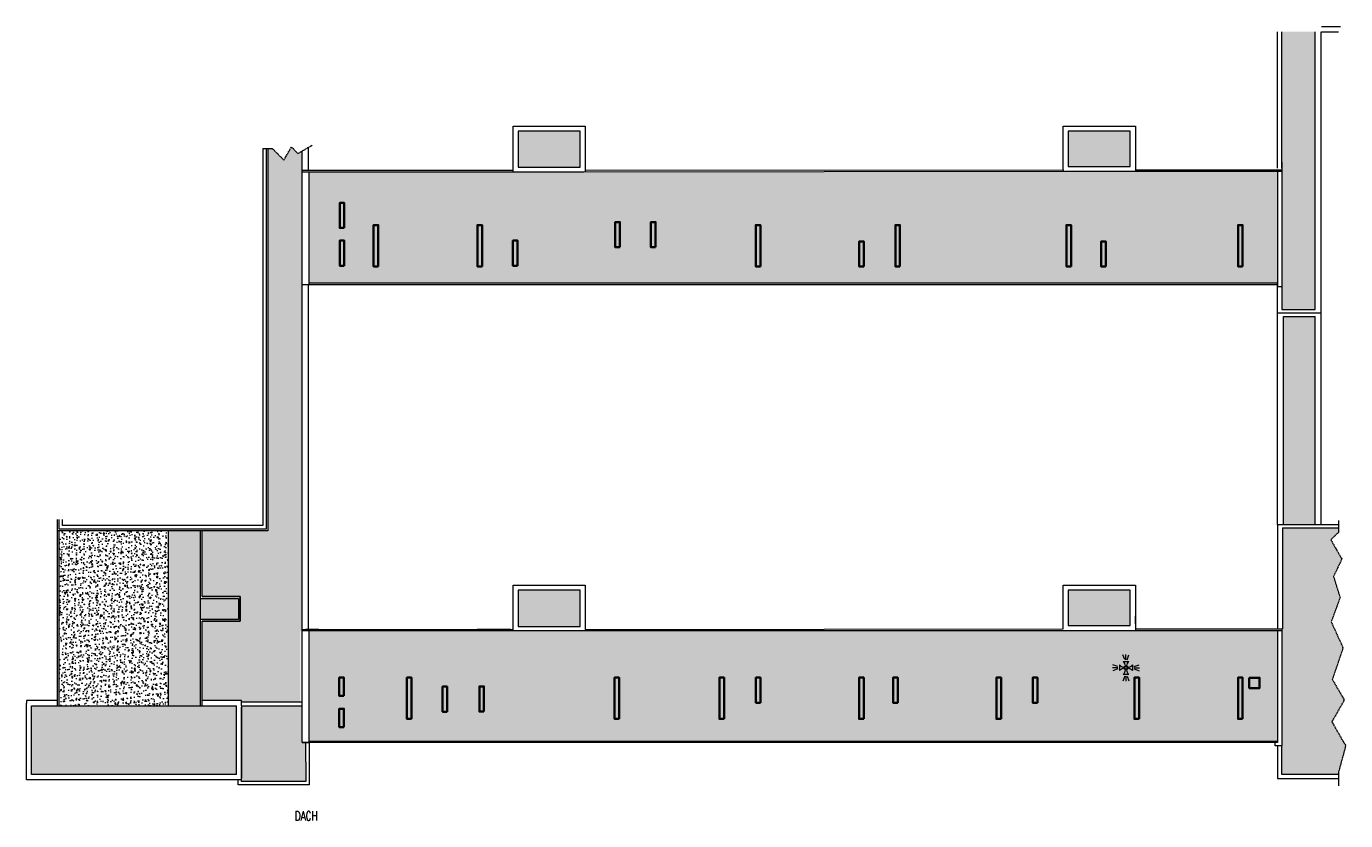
# Model space of a CAD drawing. Header units: millimetres. Extents: x -20020 to 55682, y 3351 to 17623.
# Tile 49 of 49: x 44184 to 55682, y 3362 to 10282. Entities that reach past the tile are written whole.
import ezdxf

# ---------------------------------------------------------------- set-up
doc = ezdxf.new("R2010")
doc.units = ezdxf.units.MM
doc.linetypes.add('ACAD_ISO02W100', pattern=[15, 12, -3])
doc.layers.get('0').update_dxf_attribs({"color": 252, "lineweight": 9})
for name, color, linetype, lineweight in [('0 - przerywana', 252, 'ACAD_ISO02W100', 9), ('0- widokowe', 252, 'Continuous', 9), ('000- DODATKI', 252, 'Continuous', 9), ('000- ŚCIANY', 252, 'Continuous', 9)]:
    doc.layers.add(name, color=color, linetype=linetype, lineweight=lineweight)
doc.styles.get("Standard").update_dxf_attribs({"font": 'romans.shx', "width": 0.7})
pattern_1 = [(50, (15585.77, 0), (91.09233, -7.96954), [9.525, -104.775]), (355, (15585.77, 0), (-17.62171, 95.52842), [7.62, -83.8203]), (100.45144, (15593.36, -0.66), (73.47062, 87.55888), [8.095, -89.04512]), (46.1842, (15585.77, 25.4), (135.53952, -21.02116), [14.2875, -157.1625]), (96.63556, (15597.07, 23.65), (118.70207, 123.71306), [12.1425, -133.5678]), (351.18415, (15585.77, 25.4), (118.70207, 123.71306), [11.43, -125.72987]), (21, (15598.47, 19.05), (75.8072, -51.1326), [9.525, -104.775]), (326, (15598.47, 19.05), (30.90101, 92.09398), [7.62, -83.82]), (71.45144, (15604.79, 14.79), (106.70821, 40.96138), [8.095, -89.04497]), (37.5, (15585.772, 0), (1.544302, 42.27752), [0, -82.804, 0, -85.09, 0, -84.1375]), (7.5, (15585.77, 0), (33.40983, 50.090287), [0, -48.514, 0, -80.899, 0, -32.0675]), (327.5, (15557.45, 0), (67.795298, -2.864372), [0, -31.75, 0, -99.06, 0, -131.445]), (317.5, (15544.75, 0), (74.06459, 12.713246), [0, -41.275, 0, -65.786, 0, -93.345])]

# ---------------------------------------------------------------- blocks, each defined once
blk = doc.blocks.new('G$C9314AD28')
for points in [[(-0.1, 23.8), (-0.1, 39)], [(-23.5, 0.5), (-38.7, 0.5)], [(-23.6, 4.1), (-37.8, 9.3)], [(-3.7, 23.9), (-8.9, 38.1)], [(3.2, 23.8), (8.7, 37.9)], [(23.8, 0.5), (39, 0.5)], [(23.9, 4.1), (38.1, 9.3)], [(-23.5, -2.8), (-37.7, -8.2)], [(-3.7, -23.9), (-8.9, -38.1)], [(-0.1, -23.8), (-0.1, -39)], [(3.2, -23.8), (8.7, -37.9)], [(23.8, -2.8), (38, -8.2)]]:
    blk.add_lwpolyline(points)
at = {"color": 7}
for points in [[(-18.5, 8.5), (-18.5, -8)], [(-8.1, 18.5), (8.4, 18.5)], [(18.6, 8.5), (18.6, -8)], [(-8.1, -18.5), (8.4, -18.5)]]:
    blk.add_lwpolyline(points, dxfattribs=at)
for radius in [5.71, 3.79]:
    blk.add_circle((0, 0), radius, dxfattribs=at)
for centre, start, end in [((-4.1, 20.2), 219.1085, 265.6969), ((-19.8, 4.2), 4.3031, 50.8915), ((20.1, 4.2), 129.1085, 175.6969), ((4.2, 20.2), 274.3031, 320.8915), ((-4.1, -19.7), 94.3031, 140.8915), ((-19.8, -4.2), 309.1085, 355.6969), ((20.1, -4.2), 184.3031, 230.8915), ((4.2, -19.7), 39.1085, 85.6969)]:
    blk.add_arc(centre, 18.5, start, end, dxfattribs=at)

msp = doc.modelspace()

# ---------------------------------------------------------------- hatches: boundary and pattern name
at = {"layer": '0- widokowe', "transparency": 33554687}
h = msp.add_hatch(dxfattribs=at)
h.set_pattern_fill('AR-CONC', color=256, scale=0.5)
h.set_pattern_definition([(50, (15585.77, 0), (91.09233, -7.96954), [9.525, -104.775]), (355, (15585.77, 0), (-17.62171, 95.52842), [7.62, -83.8203]), (100.45144, (15593.36, -0.66), (73.47062, 87.55888), [8.095, -89.04512]), (46.1842, (15585.77, 25.4), (135.53952, -21.02116), [14.2875, -157.1625]), (96.63556, (15597.07, 23.65), (118.70207, 123.71306), [12.1425, -133.5678]), (351.18415, (15585.77, 25.4), (118.70207, 123.71306), [11.43, -125.72987]), (21, (15598.47, 19.05), (75.8072, -51.1326), [9.525, -104.775]), (326, (15598.47, 19.05), (30.90101, 92.09398), [7.62, -83.82]), (71.45144, (15604.79, 14.79), (106.70821, 40.96138), [8.095, -89.04497]), (37.5, (15585.772, 0), (1.544302, 42.27752), [0, -82.804, 0, -85.09, 0, -84.1375]), (7.5, (15585.77, 0), (33.40983, 50.090287), [0, -48.514, 0, -80.899, 0, -32.0675]), (327.5, (15557.45, 0), (67.795298, -2.864372), [0, -31.75, 0, -99.06, 0, -131.445]), (317.5, (15544.75, 0), (74.06459, 12.713246), [0, -41.275, 0, -65.786, 0, -93.345])])
h.paths.add_polyline_path([(55126.97, 8013.81), (55126.97, 7814.81), (55416.63, 7814.81), (55416.63, 10235.81), (55126.97, 10235.81), (55126.97, 9047.81)])
h.paths.add_polyline_path([(55416.63, 7754.81), (55139.32, 7754.81), (55139.32, 5942.81), (55416.63, 5942.81)])
at = {"layer": '0- widokowe'}
h = msp.add_hatch(dxfattribs=at)
h.set_pattern_fill('AR-CONC', color=256, scale=0.5)
h.paths.add_polyline_path([(49042.99, 9015.8), (46647.75, 9015.8), (46647.75, 8043.81), (55086.97, 8043.81), (55086.97, 9019.82), (53232.06, 9019.82)])
h.paths.add_polyline_path([(53265.06, 9368.81), (53265.05, 9061.81), (53804.59, 9061.81), (53804.59, 9368.81)])
h.paths.add_polyline_path([(49009.99, 9368.81), (48470.46, 9368.81), (48470.45, 9054.81), (49009.99, 9054.81)])
h = msp.add_hatch(dxfattribs=at)
h.set_pattern_fill('AR-CONC', color=256, scale=0.5)
h.set_pattern_definition(pattern_1)
h.paths.add_polyline_path([(45701.76, 5887.71), (45421.69, 5887.71), (45421.69, 4362.28), (45701.69, 4362.28)])
h.paths.add_polyline_path([(46031.73, 5298.74), (45701.73, 5298.74), (45701.72, 5113.67), (46031.73, 5113.67)])
h.paths.add_polyline_path([(46571.49, 5012.81), (46586.49, 5012.81), (46586.49, 9195.39), (46550.12, 9174.39), (46494.4, 9230.12), (46428.96, 9116.78), (46326.86, 9218.89), (46289.72, 9218.89), (46289.72, 5887.71), (45716.69, 5887.71), (45716.69, 5313.71), (46046.69, 5313.71), (46046.69, 5098.71), (45716.69, 5098.71), (45716.69, 4408.21), (46059.19, 4408.21), (46059.19, 4396.21), (46571.49, 4396.31)])
h = msp.add_hatch(dxfattribs=at)
h.set_pattern_fill('AR-CONC', color=256, scale=0.5)
h.set_pattern_definition(pattern_1)
h.paths.add_polyline_path([(45421.69, 5887.71), (44469.19, 5887.71), (44469.19, 4362.28), (45421.69, 4362.28)])
h = msp.add_hatch(dxfattribs=at)
h.set_pattern_fill('AR-CONC', color=256, scale=0.5)
h.set_pattern_definition(pattern_1)
h.paths.add_polyline_path([(55633.14, 5305.3), (55576.77, 5489.16), (55648.9, 5641.95), (55553.1, 5807.95), (55618.64, 5873.49), (55618.64, 5912.81), (55131.97, 5912.81), (55131.97, 5032.81), (55123.97, 5032.81), (55123.97, 4028.81), (55123.97, 3767.12), (55618.64, 3767.12), (55618.64, 3778.54), (55647.46, 3886.12), (55681.98, 4014.93), (55561.57, 4223.48), (55670.47, 4412.09), (55566.15, 4592.77), (55659.12, 4868.08), (55556.21, 5094.36)])
h = msp.add_hatch(dxfattribs=at)
h.set_pattern_fill('AR-CONC', color=256, scale=0.5)
h.paths.add_polyline_path([(55086.97, 5019.82), (46647.75, 5019.82), (46647.75, 4055.81), (55086.97, 4055.81)])
h.paths.add_polyline_path([(49009.89, 5368.81), (48470.37, 5368.81), (48470.36, 5054.81), (49009.89, 5054.81)])
h.paths.add_polyline_path([(53804.49, 5368.81), (53264.97, 5368.81), (53264.96, 5061.81), (53804.49, 5061.81)])
h = msp.add_hatch(dxfattribs=at)
h.set_pattern_fill('AR-CONC', color=256, scale=0.5)
h.set_pattern_definition(pattern_1)
h.paths.add_polyline_path([(46059.19, 4362.28), (46059.19, 3733.21), (46059.19, 3703.21), (46619.07, 3703.21), (46617.74, 4043.81), (46586.4, 4043.81), (46604.19, 4043.81), (46586.4, 4058.81), (46586.4, 4362.28)])
h.paths.add_polyline_path([(46014.19, 4362.28), (44229.19, 4362.28), (44229.19, 3763.21), (46014.19, 3763.21)])

# ---------------------------------------------------------------- linework, layer by layer
at = {"layer": '0 - przerywana'}
for points in [[(46244.72, 9218.89), (46326.86, 9218.89), (46428.96, 9116.78), (46494.4, 9230.12), (46550.12, 9174.39), (46673.79, 9245.79)], [(55618.64, 5975.67), (55618.64, 5873.49), (55553.1, 5807.95), (55648.9, 5641.95), (55576.77, 5489.16), (55633.14, 5305.3), (55556.21, 5094.36), (55659.12, 4868.08), (55566.15, 4592.77), (55670.47, 4412.09), (55561.57, 4223.48), (55681.98, 4014.93), (55647.46, 3886.12), (55618.64, 3778.54), (55618.64, 3665.28)]]:
    msp.add_lwpolyline(points, dxfattribs=at)
at = {"layer": '0- widokowe'}
for points in [[(55086.97, 9047.81), (55086.97, 10235.81)], [(55126.97, 9047.81), (55126.97, 10235.81)], [(55416.63, 7814.81), (55416.63, 10235.81)], [(55468.97, 5942.81), (55468.97, 10235.81)], [(55471.97, 10281.81), (55636.52, 10281.81)], [(55471.97, 10235.81), (55620.73, 10235.81)], [(48425.46, 9015.8), (48425.46, 9383.81), (48425.46, 9383.81), (48425.46, 9413.81), (49054.99, 9413.81), (49054.99, 9383.81), (49054.99, 9383.81), (49054.99, 9027.81), (53220.06, 9031.81), (53220.06, 9047.81), (53220.06, 9047.81), (53220.06, 9077.81), (53220.06, 9077.81), (53220.06, 9383.81), (53220.06, 9383.81), (53220.06, 9413.81), (53849.59, 9413.81), (53849.59, 9383.81), (53849.59, 9383.81), (53849.59, 9077.81), (53849.59, 9077.81), (53849.59, 9047.81), (53849.59, 9047.81), (53849.59, 9019.82)], [(49009.99, 9054.81), (49009.99, 9368.81), (49009.99, 9368.81), (48470.46, 9368.81), (48470.46, 9368.81), (48470.45, 9054.81)], [(53804.59, 9061.81), (53804.59, 9368.81), (53804.59, 9368.81), (53265.06, 9368.81), (53265.06, 9368.81), (53265.05, 9061.81)], [(46289.72, 9218.89), (46289.72, 5887.71), (44454.19, 5887.71), (44454.19, 5985.4)], [(46639.2, 9225.82), (46639.2, 9027.81)], [(46586.49, 5012.81), (46586.49, 9195.39)], [(55126.97, 9100.03), (55126.97, 8013.81), (55086.97, 8013.81), (55086.97, 8043.81), (46647.75, 8043.81)], [(46586.4, 8031.82), (46647.75, 8032.06), (46647.75, 9015.8)], [(46586.54, 8031.82), (46586.49, 9027.81), (48425.46, 9027.81)], [(46586.49, 9015.8), (49042.99, 9015.8)], [(48470.45, 9054.81), (49009.99, 9054.81)], [(48470.45, 9015.81), (49009.99, 9015.81)], [(49042.99, 9015.8), (53232.06, 9019.82)], [(49054.99, 9027.81), (49055, 9015.81)], [(53232.06, 9019.82), (55126.97, 9019.82)], [(53265.05, 9061.81), (53804.59, 9061.81)], [(53849.59, 9031.81), (55126.97, 9031.81)], [(55086.97, 9019.82), (55086.97, 8031.82), (55086.97, 8013.81)], [(46639.2, 8032.03), (46639.2, 5027.81)], [(46647.75, 8032.06), (55086.97, 8031.82)], [(55086.97, 5942.81), (55086.97, 8013.81)], [(55126.97, 8013.81), (55126.97, 7814.81)], [(55086.97, 7784.81), (55468.97, 7784.81)], [(55126.97, 7814.81), (55416.63, 7814.81)], [(55139.32, 5942.81), (55139.32, 7754.81)], [(55139.32, 7754.81), (55416.63, 7754.81)], [(55416.63, 5942.81), (55416.63, 7754.81)], [(44454.19, 4362.28), (44454.19, 5898.71)], [(44469.19, 4362.28), (44469.19, 5887.71)], [(45421.69, 4362.28), (45421.69, 5887.71)], [(45701.69, 4362.28), (45701.76, 5887.71)], [(45716.69, 4362.28), (45716.69, 4362.28), (45716.69, 5098.71), (46046.69, 5098.71), (46046.69, 5313.71), (45716.69, 5313.71), (45716.69, 5887.71)], [(55086.97, 5942.81), (55086.97, 5031.81)], [(55086.97, 5942.81), (55618.64, 5942.81)], [(55131.97, 5912.81), (55131.97, 5032.81)], [(55131.97, 5912.81), (55618.64, 5912.81)], [(48425.37, 5019.82), (48425.37, 5383.81), (48425.37, 5383.81), (48425.37, 5413.81), (49054.89, 5413.81), (49054.89, 5383.81), (49054.89, 5383.81), (49054.89, 5027.81), (53219.97, 5031.81), (53219.97, 5047.81), (53219.97, 5047.81), (53219.97, 5077.81), (53219.97, 5077.81), (53219.97, 5383.81), (53219.97, 5383.81), (53219.97, 5413.81), (53849.49, 5413.81), (53849.49, 5383.81), (53849.49, 5383.81), (53849.49, 5077.81), (53849.49, 5077.81), (53849.49, 5047.81), (53849.49, 5047.81), (53849.49, 5019.82)], [(45701.73, 5298.74), (46031.73, 5298.74), (46031.73, 5113.67), (45701.72, 5113.67)], [(45716.69, 5313.71), (46046.69, 5313.71), (46046.69, 5098.71), (45716.69, 5098.71)], [(49009.89, 5054.81), (49009.89, 5368.81), (49009.89, 5368.81), (48470.37, 5368.81), (48470.37, 5368.81), (48470.36, 5054.81)], [(53804.49, 5061.81), (53804.49, 5368.81), (53804.49, 5368.81), (53264.97, 5368.81), (53264.97, 5368.81), (53264.96, 5061.81)], [(53264.96, 5061.81), (53804.49, 5061.81)], [(55126.88, 5031.81), (55126.88, 4013.81), (55066.88, 4013.81), (55066.88, 4043.81), (46639.1, 4043.81), (46586.4, 4043.81), (46586.4, 5027.81), (48425.37, 5027.81)], [(46586.4, 4043.81), (46647.75, 4044.05), (46647.75, 5019.82)], [(46586.49, 5019.82), (55126.88, 5019.82)], [(48470.36, 5054.81), (49009.89, 5054.81)], [(53849.49, 5031.81), (55126.88, 5031.81)], [(55086.97, 5019.82), (55086.97, 4043.81), (55066.88, 4043.81)], [(55131.97, 5032.81), (55131.97, 5031.81), (55126.88, 5031.81)], [(44454.19, 4408.21), (44184.19, 4408.21), (44184.19, 4386.21)], [(46059.19, 3718.21), (44184.19, 3718.21), (44184.19, 4386.21)], [(45701.69, 4408.21), (45701.69, 4408.21)], [(46059.19, 4362.28), (46059.19, 4396.21), (46059.19, 4408.21), (45716.69, 4408.21)], [(46059.19, 4396.21), (46586.4, 4396.31)], [(44229.19, 4362.28), (44229.19, 4362.28), (46014.19, 4362.28)], [(46014.19, 3763.21), (44229.19, 3763.21), (44229.19, 4362.28)], [(46014.19, 3763.21), (46014.19, 4362.28)], [(46059.19, 4362.28), (46059.19, 3733.21), (46059.19, 3733.21)], [(46059.19, 4362.28), (46586.4, 4362.28)], [(46059.19, 3703.21), (46059.19, 4350.28)], [(46617.74, 4043.81), (46619.07, 3703.21)], [(46647.75, 4055.81), (55086.97, 4055.81)], [(46647.75, 4043.81), (46647.75, 4043.81), (46649.19, 3673.21)], [(55086.97, 4013.81), (55086.97, 3730.12)], [(55123.97, 4013.81), (55123.97, 3767.12)], [(46059.19, 3673.21), (46029.19, 3673.21), (46029.19, 3718.21)], [(46619.19, 3703.21), (46059.19, 3703.21), (46059.19, 3703.21)], [(55086.97, 3730.12), (55618.64, 3730.12)], [(55123.97, 3767.12), (55618.64, 3767.12)], [(46648.96, 3673.21), (46059.19, 3673.21)]]:
    msp.add_lwpolyline(points, dxfattribs=at)
at = {"layer": '0- widokowe', "color": 6}
for points in [[(49009.99, 9015.8), (49009.99, 9015.81)], [(53220.06, 9031.81), (53220.07, 9019.81)], [(53849.59, 5077.81), (53849.59, 5143.81)], [(46733.15, 5027.81), (46616.49, 5027.81)], [(48402.38, 5027.81), (48402.38, 5027.81), (48111.8, 5027.81)]]:
    msp.add_lwpolyline(points, dxfattribs=at)
at = {"layer": '0- widokowe', "lineweight": 35}
for points in [[(46955.09, 8525.48), (46955.09, 8744.57), (46915.09, 8744.57), (46915.09, 8525.48)], [(47250.26, 8190.47), (47250.26, 8550.82), (47210.26, 8550.82), (47210.26, 8190.47)], [(48155.15, 8190.47), (48155.15, 8550.82), (48115.15, 8550.82), (48115.15, 8190.47)], [(49356.65, 8358.21), (49356.65, 8577.3), (49316.65, 8577.3), (49316.65, 8358.21)], [(49667.31, 8358.21), (49667.31, 8577.3), (49627.31, 8577.3), (49627.31, 8358.21)], [(50581.07, 8190.47), (50581.07, 8550.82), (50541.07, 8550.82), (50541.07, 8190.47)], [(51797.58, 8190.47), (51797.58, 8550.82), (51757.58, 8550.82), (51757.58, 8190.47)], [(53288.76, 8190.47), (53288.76, 8550.82), (53248.76, 8550.82), (53248.76, 8190.47)], [(54784.42, 8190.47), (54784.42, 8550.82), (54744.42, 8550.82), (54744.42, 8190.47)], [(46955.09, 8197.04), (46955.09, 8416.13), (46915.09, 8416.13), (46915.09, 8197.04)], [(48464.94, 8197.04), (48464.94, 8416.13), (48424.94, 8416.13), (48424.94, 8197.04)], [(51482.83, 8189.62), (51482.83, 8408.71), (51442.83, 8408.71), (51442.83, 8189.62)], [(53592.14, 8189.62), (53592.14, 8408.71), (53552.14, 8408.71), (53552.14, 8189.62)], [(46951.21, 4448.33), (46951.21, 4608.12), (46911.21, 4608.12), (46911.21, 4448.33)], [(47540.35, 4247.78), (47540.35, 4608.12), (47500.35, 4608.12), (47500.35, 4247.78)], [(49350, 4247.78), (49350, 4608.12), (49310, 4608.12), (49310, 4247.78)], [(50264.44, 4247.78), (50264.44, 4608.12), (50224.44, 4608.12), (50224.44, 4247.78)], [(50581.74, 4389.03), (50581.74, 4608.12), (50541.74, 4608.12), (50541.74, 4389.03)], [(51482.32, 4247.78), (51482.32, 4608.12), (51442.32, 4608.12), (51442.32, 4247.78)], [(51777.96, 4389.03), (51777.96, 4608.12), (51737.96, 4608.12), (51737.96, 4389.03)], [(52678.86, 4247.78), (52678.86, 4608.12), (52638.86, 4608.12), (52638.86, 4247.78)], [(52995.76, 4389.03), (52995.76, 4608.12), (52955.76, 4608.12), (52955.76, 4389.03)], [(53881.65, 4247.78), (53881.65, 4608.12), (53841.65, 4608.12), (53841.65, 4247.78)], [(54784.42, 4247.78), (54784.42, 4608.12), (54744.42, 4608.12), (54744.42, 4247.78)], [(47851.14, 4311), (47851.14, 4530.09), (47811.14, 4530.09), (47811.14, 4311)], [(48172.39, 4311.6), (48172.39, 4530.69), (48132.39, 4530.69), (48132.39, 4311.6)], [(46951.21, 4176.45), (46951.21, 4336.24), (46911.21, 4336.24), (46911.21, 4176.45)]]:
    msp.add_lwpolyline(points, close=True, dxfattribs=at)
msp.add_lwpolyline([(54842.43, 4607.44), (54842.43, 4517.44), (54932.43, 4517.44), (54932.43, 4607.44), (54842.43, 4607.44)], dxfattribs=at)
at = {"layer": '000- ŚCIANY'}
for points in [[(46274.72, 9218.89), (46274.72, 5902.71), (44469.19, 5902.71), (44469.19, 5985.4)], [(46244.72, 9218.89), (46244.72, 5932.71), (44499.19, 5932.71), (44499.19, 5985.4)]]:
    msp.add_lwpolyline(points, dxfattribs=at)

# ---------------------------------------------------------------- block references
at = {"color": 7, "xscale": 3, "yscale": 3, "zscale": 3}
msp.add_blockref('G$C9314AD28', (53767.57, 4692.77), dxfattribs=at)

# ---------------------------------------------------------------- texts
at = {"layer": '000- DODATKI', "insert": (46524.35, 3443.69), "char_height": 80, "attachment_point": 1}
msp.add_mtext_dynamic_manual_height_columns('DACH', width=629.8244, gutter_width=12.5, heights=[0], dxfattribs=at)

doc.saveas('drawing.dxf')
